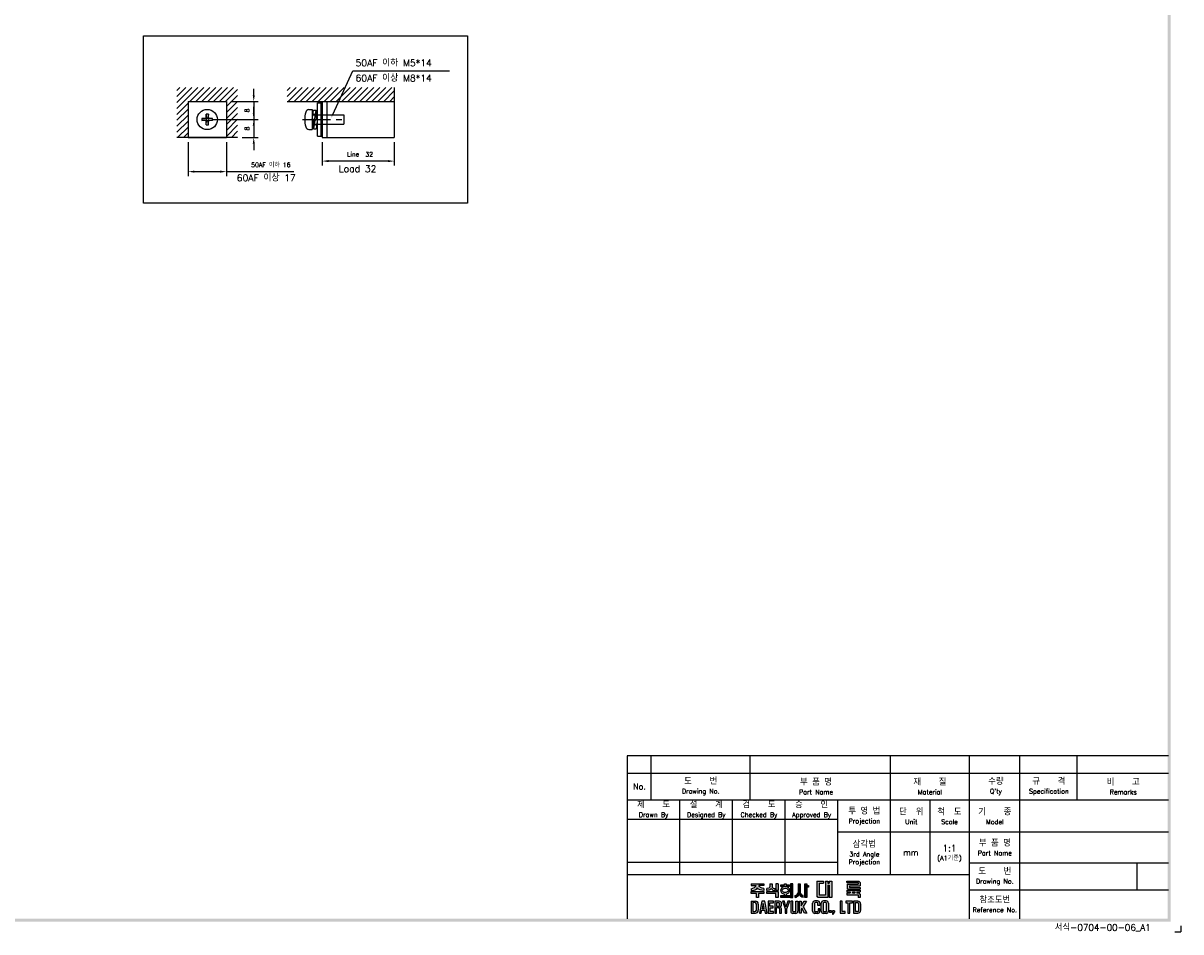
# Model space of a CAD drawing. Extents: x -26 to 1050, y -162 to 594.
# Tile 21 of 24: x 536 to 1050, y -162 to 242. Entities that reach past the tile are written whole.
import ezdxf
from ezdxf import colors
from ezdxf.entities.mleader import LeaderData, LeaderLine
from ezdxf.math import Vec2, Vec3

# ---------------------------------------------------------------- set-up
doc = ezdxf.new("R2010")
doc.units = 0
doc.header["$MEASUREMENT"] = 0
doc.linetypes.add('CENTER', pattern=[2, 1.25, -0.25, 0.25, -0.25])
doc.linetypes.add('HIDDEN', pattern=[0.375, 0.25, -0.125])
doc.layers.get('0').update_dxf_attribs({"linetype": 'CONTINUOUS'})
for name, color, linetype in [('bo', 7, 'CONTINUOUS'), ('cen', 1, 'CENTER'), ('di', 3, 'CONTINUOUS'), ('dimtaxt', 3, 'CONTINUOUS'), ('dwg', 7, 'CONTINUOUS'), ('HIDE', 2, 'HIDDEN')]:
    doc.layers.add(name, color=color, linetype=linetype)
doc.styles.add('KIM', font='ROMANS.shx', dxfattribs={"height": 5, "bigfont": 'GSG1.shx'})
doc.styles.get("Standard").update_dxf_attribs({"font": 'romans.shx', "height": 2, "bigfont": 'hgs.shx'})
doc.dimstyles.new('STANDARD$0', dxfattribs={"dimtxt": 5, "dimasz": 5, "dimexe": 1, "dimexo": 2, "dimgap": 2, "dimtad": 1, "dimdec": 4, "dimzin": 12, "dimdsep": 46, "dimtxsty": 'KIM', "dimcen": -1, "dimdle": 0.1, "dimadec": 0, "dimazin": 0, "dimtfac": 1, "dimtdec": 4, "dimtmove": 0, "dimatfit": 3, "dimfxl": 0, "dimtolj": 1, "dimtzin": 0, "dimarcsym": 0})

# ---------------------------------------------------------------- blocks, each defined once
blk = doc.blocks.new('도면서식 A1')
at = {"layer": 'di', "insert": (780.92, -2.61), "char_height": 2.2, "width": 38.8706, "attachment_point": 4}
blk.add_mtext('서식-0704-00-06_A1', dxfattribs=at)
blk = doc.blocks.new('대륙')
at = {"layer": 'dimtaxt'}
h = blk.add_hatch(color=256, dxfattribs=at)
edge = h.paths.add_edge_path()
edge.add_line((51.99, 12.18), (47.65, 12.18))
edge.add_line((47.65, 12.18), (47.65, 11.59))
edge.add_line((47.65, 11.59), (49.36, 11.59))
edge.add_ellipse((47.48, 11.55), major_axis=(1.89, 0.39), ratio=0.576936, start_angle=268.0794, end_angle=342.4305, ccw=False)
edge.add_line((47.64, 10.44), (47.64, 9.87))
edge.add_ellipse((47.59, 11.36), major_axis=(2.46, 0), ratio=0.608939, start_angle=-88.7913, end_angle=-24.3158)
edge.add_ellipse((52.06, 11.36), major_axis=(-2.46, 0), ratio=0.608939, start_angle=384.3158, end_angle=448.3061)
edge.add_line((51.99, 9.87), (51.99, 10.51))
edge.add_ellipse((52.11, 11.62), major_axis=(-1.91, 0.31), ratio=0.577613, start_angle=17.5125, end_angle=91.8636, ccw=False)
edge.add_line((50.24, 11.59), (51.99, 11.59))
edge.add_line((51.99, 11.59), (51.99, 12.18))
h.paths.add_polyline_path([(52, 9.48), (47.64, 9.48), (47.64, 8.87), (49.46, 8.87), (49.46, 7.49), (50.19, 7.49), (50.19, 8.88), (52, 8.88)])
edge = h.paths.add_edge_path()
edge.add_arc((55.25, 11.18), 0.45, 180, 220.7047, ccw=False)
edge.add_line((54.8, 11.18), (54.8, 12.18))
edge.add_line((54.8, 12.18), (54.06, 12.18))
edge.add_line((54.06, 12.18), (54.06, 11.18))
edge.add_arc((53.61, 11.18), 0.45, 319.2953, 360, ccw=False)
edge.add_spline(control_points=[(53.95, 10.89), (53.94, 10.88), (53.93, 10.87), (53.83, 10.76), (53.7, 10.68), (53.03, 10.51)], knot_values=[3.761053, 3.761053, 3.761053, 3.761053, 3.807132, 3.807132, 4.298097, 4.298097, 4.298097, 4.298097], degree=3, periodic=0)
edge.add_line((53.03, 10.51), (53.03, 9.85))
edge.add_spline(control_points=[(53.03, 9.85), (53.05, 9.85), (53.06, 9.85), (53.74, 9.96), (53.94, 10.08), (54.15, 10.22), (54.2, 10.3), (54.43, 10.6)], knot_values=[3.495949, 3.495949, 3.495949, 3.495949, 3.524444, 3.524444, 4.06832, 4.06832, 4.379503, 4.379503, 4.379503, 4.379503], degree=3, periodic=0)
edge.add_spline(control_points=[(54.43, 10.6), (54.65, 10.3), (54.71, 10.22), (54.92, 10.08), (55.12, 9.96), (55.75, 9.88), (55.78, 9.87), (55.8, 9.86)], knot_values=[3.495949, 3.495949, 3.495949, 3.495949, 3.807132, 3.807132, 4.351008, 4.351008, 4.402945, 4.402945, 4.402945, 4.402945], degree=3, periodic=0)
edge.add_line((55.8, 9.86), (55.8, 10.59))
edge.add_spline(control_points=[(55.8, 10.59), (55.78, 10.59), (55.76, 10.6), (55.19, 10.66), (55.03, 10.75), (54.92, 10.87), (54.91, 10.88), (54.91, 10.89)], knot_values=[3.761053, 3.761053, 3.761053, 3.761053, 3.81299, 3.81299, 4.356866, 4.356866, 4.402945, 4.402945, 4.402945, 4.402945], degree=3, periodic=0)
h.paths.add_polyline_path([(56.82, 9.48), (53.03, 9.48), (53.03, 8.87), (56.1, 8.87), (56.1, 7.49), (56.82, 7.49)])
h.paths.add_polyline_path([(56.82, 12.19), (56.1, 12.19), (56.1, 9.87), (56.82, 9.87)])
h.paths.add_polyline_path([(60.76, 11.76), (59.58, 11.76), (59.58, 12.19), (59.05, 12.19), (59.05, 11.76), (57.74, 11.76), (57.74, 11.21), (60.76, 11.21)])
edge = h.paths.add_edge_path()
edge.add_ellipse((59.26, 9.92), major_axis=(-1.56, 0), ratio=0.830145, start_angle=101.7462, end_angle=265.4383)
edge.add_line((59.38, 11.21), (59.13, 11.21))
edge.add_ellipse((59.26, 9.92), major_axis=(1.56, 0), ratio=0.830145, start_angle=94.5617, end_angle=259.6787)
edge.add_line((58.98, 8.65), (58.98, 8.2))
edge.add_line((58.98, 8.2), (59.58, 8.2))
edge.add_line((59.58, 8.2), (59.58, 8.65))
edge = h.paths.add_edge_path(flags=16)
edge.add_spline(control_points=[(60.26, 9.92), (60.26, 10.03), (60.22, 10.15), (60.06, 10.37), (59.93, 10.48), (59.59, 10.63), (59.39, 10.66), (58.99, 10.64), (58.8, 10.59), (58.5, 10.41), (58.39, 10.3), (58.27, 10.07), (58.25, 9.96), (58.28, 9.73), (58.34, 9.62), (58.54, 9.4), (58.69, 9.3), (59.06, 9.19), (59.26, 9.17), (59.65, 9.23), (59.83, 9.31), (60.09, 9.5), (60.18, 9.62), (60.25, 9.8), (60.26, 9.86), (60.26, 9.92)], knot_values=[0, 0, 0, 0, 0.543876, 0.543876, 1.087752, 1.087752, 1.631628, 1.631628, 2.175504, 2.175504, 2.71938, 2.71938, 3.263256, 3.263256, 3.807132, 3.807132, 4.351008, 4.351008, 4.894884, 4.894884, 5.43876, 5.43876, 5.982636, 5.982636, 6.283185, 6.283185, 6.283185, 6.283185], degree=3, periodic=0)
for points in [[(61.83, 12.19), (61.11, 12.19), (61.11, 8.2), (57.74, 8.2), (57.74, 7.47), (61.11, 7.47), (61.83, 7.47)], [(70.89, 12.38), (72.38, 12.38), (72.38, 13.12), (70.01, 13.12), (70.01, 8), (70.53, 7.49), (73.84, 7.49), (73.84, 11.66), (74.29, 11.66), (74.29, 7.49), (75.14, 7.49), (75.14, 13.12), (74.29, 13.12), (74.29, 12.42), (73.84, 12.42), (73.84, 13.12), (73.01, 13.12), (73.01, 8.23), (70.89, 8.23)]]:
    blk.add_hatch(color=256, dxfattribs=at).paths.add_polyline_path(points)
h = blk.add_hatch(color=256, dxfattribs=at)
edge = h.paths.add_edge_path()
edge.add_line((64.41, 12.18), (63.7, 12.18))
edge.add_line((63.7, 12.18), (63.7, 9.23))
edge.add_ellipse((62.86, 9.12), major_axis=(0.66, 0.841), ratio=0.672815, start_angle=218.7862, end_angle=304.0863, ccw=False)
edge.add_line((62.7, 8.19), (62.7, 7.51))
edge.add_ellipse((63.11, 8.54), major_axis=(0.964, 0.919), ratio=0.540942, start_angle=220.7961, end_angle=301.7505)
edge.add_ellipse((64.93, 8.53), major_axis=(-0.866, 0.919), ratio=0.569913, start_angle=58.7442, end_angle=145.288)
edge.add_line((65.35, 7.49), (65.35, 8.17))
edge.add_ellipse((65.18, 9.26), major_axis=(-0.67, 1.07), ratio=0.576723, start_angle=74.3826, end_angle=142.9847, ccw=False)
edge.add_line((64.41, 9.18), (64.41, 12.18))
h.paths.add_polyline_path([(66.65, 10.99), (67.26, 10.99), (67.26, 11.63), (66.64, 11.63), (66.64, 12.18), (65.92, 12.18), (65.92, 7.49), (66.65, 7.49)])
h = blk.add_hatch(color=256, dxfattribs=at)
h.paths.add_polyline_path([(84.17, 12.56), (84.17, 11.99), (80.38, 11.99), (80.38, 10.74), (80.81, 10.32), (84.92, 10.32), (84.92, 10.92), (81.19, 10.92), (81.19, 11.44), (84.92, 11.44), (84.92, 12.6), (84.39, 13.12), (80.36, 13.12), (80.36, 12.56)])
h.paths.add_polyline_path([(83.7, 9.41), (84.92, 9.41), (84.92, 9.97), (80.36, 9.97), (80.36, 9.41), (81.48, 9.41), (81.48, 9.04), (80.35, 9.04), (80.35, 8.42), (84.18, 8.42), (84.18, 7.49), (84.92, 7.49), (84.92, 8.64), (84.52, 9.04), (83.7, 9.04)])
h.paths.add_polyline_path([(83, 9.41), (82.23, 9.41), (82.23, 9.04), (83, 9.04)], flags=17)
h = blk.add_hatch(color=256, dxfattribs=at)
h.paths.add_polyline_path([(47.58, 6.25), (47.58, 2.12), (49.06, 2.12, 0.414214), (50.06, 3.12), (50.06, 5.25, 0.414214), (49.06, 6.25)])
h.paths.add_polyline_path([(48.9, 5.73, -0.414214), (49.4, 5.23), (49.4, 3.16, -0.414214), (48.9, 2.66), (48.23, 2.66), (48.23, 5.73)], flags=16)
h.paths.add_polyline_path([(50.42, 2.11), (51.1, 2.11), (51.31, 3.17), (52.21, 3.17), (52.42, 2.11), (53.1, 2.11), (52.25, 6.23), (51.27, 6.23)])
h.paths.add_polyline_path([(51.77, 5.49), (52.09, 3.74), (51.43, 3.74)], flags=16)
h.paths.add_polyline_path([(53.4, 2.11), (55.25, 2.11), (55.25, 2.66), (54.07, 2.66), (54.07, 3.99), (55.15, 3.99), (55.15, 4.52), (54.06, 4.52), (54.06, 5.7), (55.21, 5.7), (55.21, 6.25), (53.4, 6.25)])
h.paths.add_polyline_path([(55.67, 2.12), (56.33, 2.12), (56.33, 4.05), (56.93, 4.05, -0.414214), (57.33, 3.65), (57.33, 2.12), (58.02, 2.12), (58.02, 3.65, 0.276846), (57.45, 4.24, 0.25864), (58.02, 4.77), (58.02, 5.43, 0.414214), (57.22, 6.23), (55.67, 6.23)])
h.paths.add_polyline_path([(56.33, 5.71), (57.04, 5.71, -0.414214), (57.34, 5.41), (57.34, 4.86, -0.414214), (57.04, 4.56), (56.33, 4.56)], flags=16)
h.paths.add_polyline_path([(59.2, 3.57), (59.2, 2.11), (59.85, 2.11), (59.85, 3.58), (60.8, 6.24), (60.13, 6.24), (59.53, 4.27), (58.97, 6.24), (58.28, 6.24)])
h.paths.add_polyline_path([(61.13, 2.78, 0.414214), (61.88, 2.03), (62.85, 2.03, 0.414214), (63.6, 2.78), (63.6, 6.24), (62.93, 6.24), (62.93, 2.84, -0.414214), (62.68, 2.59), (62.07, 2.59, -0.414214), (61.82, 2.84), (61.82, 6.24), (61.13, 6.24)])
h.paths.add_polyline_path([(64.11, 2.12), (64.77, 2.12), (64.77, 3.42), (64.98, 3.87), (65.9, 2.12), (66.68, 2.12), (65.38, 4.46), (66.48, 6.23), (65.69, 6.23), (64.76, 4.66), (64.76, 6.23), (64.11, 6.23)])
h.paths.add_polyline_path([(68.62, 2.84, 0.414214), (69.42, 2.04), (70.32, 2.04, 0.414214), (71.12, 2.84), (71.12, 3.62), (70.47, 3.62), (70.47, 2.85, -0.414214), (70.17, 2.55), (69.58, 2.55, -0.414214), (69.28, 2.85), (69.28, 5.49, -0.414214), (69.58, 5.79), (70.16, 5.79, -0.414214), (70.46, 5.49), (70.46, 4.76), (71.12, 4.76), (71.12, 5.52, 0.414214), (70.32, 6.32), (69.42, 6.32, 0.414214), (68.62, 5.52)])
h.paths.add_polyline_path([(71.57, 2.84, 0.414214), (72.37, 2.04), (73.25, 2.04, 0.414214), (74.05, 2.84), (74.05, 5.52, 0.414214), (73.25, 6.32), (72.37, 6.32, 0.414214), (71.57, 5.52)])
h.paths.add_polyline_path([(72.23, 5.5, -0.414214), (72.53, 5.8), (73.09, 5.8, -0.414214), (73.39, 5.5), (73.39, 2.85, -0.414214), (73.09, 2.55), (72.53, 2.55, -0.414214), (72.23, 2.85)], flags=16)
h.paths.add_polyline_path([(74.42, 2.34), (75.05, 2.34), (75.05, 2.98), (74.42, 2.98)])
h.paths.add_polyline_path([(75.76, 2.34, -0.316213), (75.39, 2.07), (75.39, 1.77, 0.409412), (76.08, 2.47), (76.08, 2.98), (75.39, 2.98), (75.39, 2.34)])
h.paths.add_polyline_path([(78.08, 2.12), (79.79, 2.12), (79.79, 2.67), (78.75, 2.67), (78.75, 6.24), (78.08, 6.24)])
h.paths.add_polyline_path([(80.68, 2.12), (81.35, 2.12), (81.35, 5.7), (82.27, 5.7), (82.27, 6.24), (79.92, 6.24), (79.92, 5.7), (80.68, 5.7)])
h.paths.add_polyline_path([(82.59, 2.13), (84.07, 2.13, 0.414214), (85.07, 3.13), (85.07, 5.24, 0.414214), (84.07, 6.24), (82.59, 6.24)])
h.paths.add_polyline_path([(83.24, 5.73), (83.9, 5.73, -0.414214), (84.4, 5.23), (84.4, 3.15, -0.414214), (83.9, 2.65), (83.24, 2.65)], flags=16)
for p, q in [((47.65, 12.18), (51.99, 12.18)), ((47.65, 12.18), (47.65, 11.59)), ((51.99, 12.18), (51.99, 11.59)), ((54.06, 12.18), (54.8, 12.18)), ((54.06, 12.18), (54.06, 11.18)), ((54.8, 12.18), (54.8, 11.18)), ((56.82, 12.19), (56.1, 12.19)), ((56.1, 12.19), (56.1, 9.87)), ((56.82, 12.19), (56.82, 9.87)), ((59.05, 11.76), (59.05, 12.19)), ((59.05, 12.19), (59.58, 12.19)), ((59.58, 12.19), (59.58, 11.76)), ((61.11, 12.19), (61.11, 8.2)), ((61.83, 12.19), (61.11, 12.19)), ((61.83, 7.47), (61.83, 12.19)), ((63.7, 12.18), (64.41, 12.18)), ((63.7, 12.18), (63.7, 9.23)), ((64.41, 12.18), (64.41, 9.18)), ((65.92, 7.49), (65.92, 12.18)), ((65.92, 12.18), (66.64, 12.18)), ((66.64, 12.18), (66.64, 11.63)), ((70.01, 13.12), (70.01, 8)), ((70.01, 13.12), (72.38, 13.12)), ((70.89, 12.38), (70.89, 8.23)), ((70.89, 12.38), (72.38, 12.38)), ((72.38, 13.12), (72.38, 12.38)), ((73.01, 13.12), (73.01, 8.23)), ((73.01, 13.12), (73.84, 13.12)), ((73.84, 13.12), (73.84, 12.42)), ((73.84, 12.42), (74.29, 12.42)), ((74.29, 13.12), (75.14, 13.12)), ((74.29, 13.12), (74.29, 12.42)), ((75.14, 13.12), (75.14, 7.49)), ((80.36, 13.12), (84.39, 13.12)), ((80.36, 12.56), (80.36, 13.12)), ((80.36, 12.56), (84.17, 12.56)), ((80.38, 11.99), (84.17, 11.99)), ((80.38, 11.99), (80.38, 10.74)), ((84.17, 12.56), (84.17, 11.99)), ((84.92, 12.6), (84.39, 13.12)), ((84.92, 12.6), (84.92, 11.44)), ((47.64, 10.44), (47.64, 9.87)), ((47.64, 9.48), (52, 9.48)), ((47.64, 8.87), (47.64, 9.48)), ((49.46, 8.87), (47.64, 8.87)), ((47.65, 11.59), (49.36, 11.59)), ((49.46, 7.49), (49.46, 8.87)), ((50.19, 8.88), (50.19, 7.49)), ((52, 8.88), (50.19, 8.88)), ((51.99, 11.59), (50.24, 11.59)), ((51.99, 10.51), (51.99, 9.87)), ((52, 9.48), (52, 8.88)), ((53.03, 9.85), (53.03, 10.51)), ((53.03, 9.48), (56.82, 9.48)), ((53.03, 8.87), (53.03, 9.48)), ((56.1, 8.87), (53.03, 8.87)), ((55.8, 9.86), (55.8, 10.59)), ((56.82, 9.87), (56.1, 9.87)), ((56.1, 7.49), (56.1, 8.87)), ((56.82, 9.48), (56.82, 7.49)), ((57.74, 11.76), (59.05, 11.76)), ((57.74, 11.21), (57.74, 11.76)), ((60.76, 11.21), (57.74, 11.21)), ((57.74, 8.2), (61.11, 8.2)), ((57.74, 7.47), (57.74, 8.2)), ((58.98, 8.2), (58.98, 8.65)), ((59.58, 11.76), (60.76, 11.76)), ((59.58, 8.65), (59.58, 8.2)), ((60.76, 11.76), (60.76, 11.21)), ((62.7, 7.51), (62.7, 8.19)), ((65.35, 7.49), (65.35, 8.17)), ((66.64, 11.63), (67.26, 11.63)), ((66.65, 10.99), (66.65, 7.49)), ((67.26, 10.99), (66.65, 10.99)), ((67.26, 11.63), (67.26, 10.99)), ((70.53, 7.49), (70.01, 8)), ((73.01, 8.23), (70.89, 8.23)), ((73.84, 11.66), (73.84, 7.49)), ((73.84, 11.66), (74.29, 11.66)), ((74.29, 11.66), (74.29, 7.49)), ((80.35, 9.04), (81.48, 9.04)), ((80.35, 9.04), (80.35, 8.42)), ((80.35, 8.42), (84.18, 8.42)), ((80.36, 9.97), (84.92, 9.97)), ((80.36, 9.97), (80.36, 9.41)), ((80.36, 9.41), (81.48, 9.41)), ((80.81, 10.32), (80.38, 10.74)), ((80.81, 10.32), (84.92, 10.32)), ((81.19, 11.44), (84.92, 11.44)), ((81.19, 11.44), (81.19, 10.92)), ((81.19, 10.92), (84.92, 10.92)), ((81.48, 9.41), (81.48, 9.04)), ((82.23, 9.41), (83, 9.41)), ((82.23, 9.41), (82.23, 9.04)), ((82.23, 9.04), (83, 9.04)), ((83, 9.41), (83, 9.04)), ((83.7, 9.41), (84.92, 9.41)), ((83.7, 9.41), (83.7, 9.04)), ((83.7, 9.04), (84.52, 9.04)), ((84.18, 8.42), (84.18, 7.49)), ((84.92, 8.64), (84.52, 9.04)), ((84.92, 10.92), (84.92, 10.32)), ((84.92, 9.97), (84.92, 9.41)), ((84.92, 8.64), (84.92, 7.49)), ((47.58, 6.25), (47.58, 2.12)), ((47.58, 6.25), (49.06, 6.25)), ((48.23, 5.73), (48.23, 2.66)), ((48.9, 5.73), (48.23, 5.73)), ((49.4, 3.16), (49.4, 5.23)), ((50.19, 7.49), (49.46, 7.49)), ((50.06, 5.25), (50.06, 3.12)), ((51.27, 6.23), (50.42, 2.11)), ((52.25, 6.23), (51.27, 6.23)), ((51.77, 5.49), (51.43, 3.74)), ((52.09, 3.74), (51.77, 5.49)), ((53.1, 2.11), (52.25, 6.23)), ((55.21, 6.25), (53.4, 6.25)), ((53.4, 6.25), (53.4, 2.11)), ((54.06, 5.7), (55.21, 5.7)), ((54.06, 4.52), (54.06, 5.7)), ((55.15, 4.52), (54.06, 4.52)), ((54.07, 3.99), (55.15, 3.99)), ((54.07, 2.66), (54.07, 3.99)), ((55.15, 3.99), (55.15, 4.52)), ((55.21, 5.7), (55.21, 6.25)), ((55.67, 6.23), (55.67, 2.12)), ((57.22, 6.23), (55.67, 6.23)), ((56.82, 7.49), (56.1, 7.49)), ((56.33, 5.71), (56.33, 4.56)), ((57.04, 5.71), (56.33, 5.71)), ((56.33, 4.56), (57.04, 4.56)), ((56.33, 2.12), (56.33, 4.05)), ((56.33, 4.05), (56.93, 4.05)), ((57.34, 4.86), (57.34, 5.41)), ((61.11, 7.47), (57.74, 7.47)), ((58.02, 4.77), (58.02, 5.43)), ((58.97, 6.24), (58.28, 6.24)), ((58.28, 6.24), (59.2, 3.57)), ((59.53, 4.27), (58.97, 6.24)), ((60.13, 6.24), (59.53, 4.27)), ((59.85, 3.58), (60.8, 6.24)), ((60.8, 6.24), (60.13, 6.24)), ((61.11, 7.47), (61.83, 7.47)), ((61.13, 6.24), (61.13, 2.78)), ((61.82, 6.24), (61.13, 6.24)), ((61.82, 2.84), (61.82, 6.24)), ((62.93, 2.84), (62.93, 6.24)), ((62.93, 6.24), (63.6, 6.24)), ((63.6, 6.24), (63.6, 2.78)), ((64.11, 2.12), (64.11, 6.23)), ((64.11, 6.23), (64.76, 6.23)), ((64.76, 4.66), (65.69, 6.23)), ((64.76, 6.23), (64.76, 4.66)), ((66.48, 6.23), (65.38, 4.46)), ((65.38, 4.46), (66.68, 2.12)), ((65.69, 6.23), (66.48, 6.23)), ((66.65, 7.49), (65.92, 7.49)), ((68.62, 2.84), (68.62, 5.52)), ((69.28, 5.49), (69.28, 2.85)), ((70.32, 6.32), (69.42, 6.32)), ((70.16, 5.79), (69.58, 5.79)), ((70.46, 4.76), (70.46, 5.49)), ((71.12, 4.76), (70.46, 4.76)), ((73.84, 7.49), (70.53, 7.49)), ((71.12, 5.52), (71.12, 4.76)), ((71.57, 2.84), (71.57, 5.52)), ((72.23, 5.5), (72.23, 2.85)), ((73.25, 6.32), (72.37, 6.32)), ((73.09, 5.8), (72.53, 5.8)), ((73.39, 2.85), (73.39, 5.5)), ((74.05, 5.52), (74.05, 2.84)), ((75.14, 7.49), (74.29, 7.49)), ((78.08, 6.24), (78.08, 2.12)), ((78.75, 6.24), (78.08, 6.24)), ((78.75, 2.67), (78.75, 6.24)), ((82.27, 6.24), (79.92, 6.24)), ((79.92, 6.24), (79.92, 5.7)), ((79.92, 5.7), (80.68, 5.7)), ((80.68, 5.7), (80.68, 2.12)), ((81.35, 2.12), (81.35, 5.7)), ((81.35, 5.7), (82.27, 5.7)), ((82.27, 5.7), (82.27, 6.24)), ((82.59, 6.24), (82.59, 2.13)), ((84.07, 6.24), (82.59, 6.24)), ((83.24, 2.65), (83.24, 5.73)), ((83.24, 5.73), (83.9, 5.73)), ((84.92, 7.49), (84.18, 7.49)), ((84.4, 3.15), (84.4, 5.23)), ((85.07, 3.13), (85.07, 5.24)), ((47.58, 2.12), (49.06, 2.12)), ((48.23, 2.66), (48.9, 2.66)), ((50.42, 2.11), (51.1, 2.11)), ((51.1, 2.11), (51.31, 3.17)), ((51.31, 3.17), (52.21, 3.17)), ((51.43, 3.74), (52.09, 3.74)), ((52.21, 3.17), (52.42, 2.11)), ((52.42, 2.11), (53.1, 2.11)), ((53.4, 2.11), (55.25, 2.11)), ((55.25, 2.66), (54.07, 2.66)), ((55.25, 2.11), (55.25, 2.66)), ((55.67, 2.12), (56.33, 2.12)), ((57.33, 3.65), (57.33, 2.12)), ((57.33, 2.12), (58.02, 2.12)), ((58.02, 2.12), (58.02, 3.65)), ((59.2, 3.57), (59.2, 2.11)), ((59.2, 2.11), (59.85, 2.11)), ((59.85, 2.11), (59.85, 3.58)), ((62.85, 2.03), (61.88, 2.03)), ((62.68, 2.59), (62.07, 2.59)), ((64.77, 2.12), (64.11, 2.12)), ((64.98, 3.87), (64.77, 3.42)), ((64.77, 3.42), (64.77, 2.12)), ((65.9, 2.12), (64.98, 3.87)), ((66.68, 2.12), (65.9, 2.12)), ((70.32, 2.04), (69.42, 2.04)), ((70.17, 2.55), (69.58, 2.55)), ((70.47, 3.62), (70.47, 2.85)), ((71.12, 3.62), (70.47, 3.62)), ((71.12, 2.84), (71.12, 3.62)), ((73.25, 2.04), (72.37, 2.04)), ((73.09, 2.55), (72.53, 2.55)), ((74.42, 2.98), (74.42, 2.34)), ((75.05, 2.98), (74.42, 2.98)), ((75.05, 2.34), (74.42, 2.34)), ((75.05, 2.98), (75.05, 2.34)), ((75.39, 2.98), (75.39, 2.34)), ((76.08, 2.98), (75.39, 2.98)), ((75.76, 2.34), (75.39, 2.34)), ((75.39, 2.07), (75.39, 1.77)), ((76.08, 2.98), (76.08, 2.47)), ((78.08, 2.12), (79.79, 2.12)), ((79.79, 2.67), (78.75, 2.67)), ((79.79, 2.12), (79.79, 2.67)), ((80.68, 2.12), (81.35, 2.12)), ((82.59, 2.13), (84.07, 2.13)), ((83.9, 2.65), (83.24, 2.65))]:
    blk.add_line(p, q, dxfattribs=at)
for centre, radius, start, end in [((53.61, 11.18), 0.45, 319.2953, 360), ((55.25, 11.18), 0.45, 180, 220.7047), ((48.9, 5.23), 0.5, 0, 90), ((49.06, 5.25), 1, 0, 90), ((57.22, 4.85), 0.8, 270, 270), ((56.93, 3.65), 0.4, 0, 90), ((57.04, 5.41), 0.3, 0, 90), ((57.04, 4.86), 0.3, 270, 0), ((57.22, 5.43), 0.8, 0, 90), ((57.26, 5.02), 0.8, 283.6828, 341.6876), ((57.24, 3.47), 0.8, 12.921, 74.819), ((69.42, 5.52), 0.8, 90, 180), ((69.58, 5.49), 0.3, 90, 180), ((70.16, 5.49), 0.3, 0, 90), ((70.32, 5.52), 0.8, 0, 90), ((72.37, 5.52), 0.8, 90, 180), ((72.53, 5.5), 0.3, 90, 180), ((73.09, 5.5), 0.3, 0, 90), ((73.25, 5.52), 0.8, 0, 90), ((83.9, 5.23), 0.5, 0, 90), ((84.07, 5.24), 1, 0, 90), ((48.9, 3.16), 0.5, 270, 0), ((49.06, 3.12), 1, 270, 0), ((61.88, 2.78), 0.75, 180, 270), ((62.07, 2.84), 0.25, 180, 270), ((62.68, 2.84), 0.25, 270, 0), ((62.85, 2.78), 0.75, 270, 0), ((69.42, 2.84), 0.8, 180, 270), ((69.58, 2.85), 0.3, 180, 270), ((70.17, 2.85), 0.3, 270, 0), ((70.32, 2.84), 0.8, 270, 0), ((72.37, 2.84), 0.8, 180, 270), ((72.53, 2.85), 0.3, 180, 270), ((73.09, 2.85), 0.3, 270, 0), ((73.25, 2.84), 0.8, 270, 0), ((75.38, 2.47), 0.7, 270.9408, 0), ((75.38, 2.47), 0.4, 271.6466, 341.8371), ((83.9, 3.15), 0.5, 270, 0), ((84.07, 3.13), 1, 270, 0)]:
    blk.add_arc(centre, radius, start, end, dxfattribs=at)
for centre, major_axis, ratio, start_param, end_param in [((47.48, 11.55), (1.89, 0.39), 0.576936, 4.678869, 5.97654), ((47.59, 11.36), (-2.46, 0), 0.608939, 1.591893, 2.717202), ((59.26, 9.92), (1.56, 0), 0.830145, 1.650413, 4.532248), ((59.26, 9.92), (-1.56, 0), 0.830145, 1.775806, 4.632772), ((62.86, 9.12), (0.66, 0.841), 0.672815, 3.81854, 5.307307), ((63.11, 8.54), (0.964, 0.919), 0.540942, 3.853619, 5.26654)]:
    blk.add_ellipse(centre, major_axis=major_axis, ratio=ratio, start_param=start_param, end_param=end_param, dxfattribs=at)
at = {"layer": 'dimtaxt', "extrusion": (0, 0, -1)}
for centre, major_axis, ratio, start_param, end_param in [((52.06, 11.36), (-2.46, 0), 0.608939, -1.541231, -0.42439), ((52.11, 11.62), (-1.91, 0.31), 0.577613, 4.679864, 5.977535), ((64.93, 8.53), (-0.866, 0.919), 0.569913, 3.747431, 5.257905), ((65.18, 9.26), (-0.67, 1.07), 0.576723, 3.787632, 4.984965)]:
    blk.add_ellipse(centre, major_axis=major_axis, ratio=ratio, start_param=start_param, end_param=end_param, dxfattribs=at)
at = {"layer": 'dimtaxt'}
for points, knots in [([(53.95, 10.89), (53.94, 10.88), (53.93, 10.87), (53.83, 10.76), (53.7, 10.68), (53.03, 10.51)], [3.7610527, 3.7610527, 3.7610527, 3.7610527, 3.8071317, 3.8071317, 4.2980967, 4.2980967, 4.2980967, 4.2980967]), ([(54.43, 10.6), (54.2, 10.3), (54.15, 10.22), (53.94, 10.08), (53.74, 9.96), (53.06, 9.85), (53.05, 9.85), (53.03, 9.85)], [3.4959493, 3.4959493, 3.4959493, 3.4959493, 3.8071317, 3.8071317, 4.3510077, 4.3510077, 4.3795026, 4.3795026, 4.3795026, 4.3795026]), ([(54.43, 10.6), (54.65, 10.3), (54.71, 10.22), (54.92, 10.08), (55.12, 9.96), (55.75, 9.88), (55.78, 9.87), (55.8, 9.86)], [3.4959493, 3.4959493, 3.4959493, 3.4959493, 3.8071317, 3.8071317, 4.3510077, 4.3510077, 4.4029453, 4.4029453, 4.4029453, 4.4029453]), ([(54.91, 10.89), (54.91, 10.88), (54.92, 10.87), (55.03, 10.75), (55.19, 10.66), (55.76, 10.6), (55.78, 10.59), (55.8, 10.59)], [3.7610527, 3.7610527, 3.7610527, 3.7610527, 3.8071317, 3.8071317, 4.3510077, 4.3510077, 4.4029453, 4.4029453, 4.4029453, 4.4029453]), ([(60.26, 9.92), (60.26, 10.03), (60.22, 10.15), (60.06, 10.37), (59.93, 10.48), (59.59, 10.63), (59.39, 10.66), (58.99, 10.64), (58.8, 10.59), (58.5, 10.41), (58.39, 10.3), (58.27, 10.07), (58.25, 9.96), (58.28, 9.73), (58.34, 9.62), (58.54, 9.4), (58.69, 9.3), (59.06, 9.19), (59.26, 9.17), (59.65, 9.23), (59.83, 9.31), (60.09, 9.5), (60.18, 9.62), (60.25, 9.8), (60.26, 9.86), (60.26, 9.92)], [0, 0, 0, 0, 0.543876, 0.543876, 1.087752, 1.087752, 1.631628, 1.631628, 2.175504, 2.175504, 2.71938, 2.71938, 3.263256, 3.263256, 3.807132, 3.807132, 4.351008, 4.351008, 4.894884, 4.894884, 5.43876, 5.43876, 5.982636, 5.982636, 6.283185, 6.283185, 6.283185, 6.283185])]:
    blk.add_open_spline(points, degree=3, knots=knots, dxfattribs=at)
blk = doc.blocks.new('*D297')
at = {"layer": 'di'}
for p, q in [((608.96, 189.1), (608.96, 173.94)), ((625.96, 189.1), (625.96, 173.94)), ((611.76, 175.94), (623.16, 175.94)), ((625.96, 175.94), (655.95, 175.94))]:
    blk.add_line(p, q, dxfattribs=at)
for points in [[(611.76, 176.41), (611.76, 175.48), (608.96, 175.94)], [(623.16, 176.41), (623.16, 175.48), (625.96, 175.94)]]:
    blk.add_solid(points, dxfattribs=at)
at = {"layer": 'di', "insert": (645.71, 178.94), "char_height": 2, "attachment_point": 5}
blk.add_mtext('\\A1;50AF 이하 16', dxfattribs=at)
blk = doc.blocks.new('*D298')
at = {"layer": 'di'}
for p, q in [((638.11, 201.9), (638.11, 204.7)), ((619.46, 199.1), (640.11, 199.1)), ((638.11, 199.1), (638.11, 191.1)), ((632.94, 191.1), (640.11, 191.1)), ((638.11, 188.3), (638.11, 185.5))]:
    blk.add_line(p, q, dxfattribs=at)
for points in [[(637.65, 201.9), (638.58, 201.9), (638.11, 199.1)], [(637.65, 188.3), (638.58, 188.3), (638.11, 191.1)]]:
    blk.add_solid(points, dxfattribs=at)
at = {"layer": 'di', "insert": (635.11, 195.1), "char_height": 2, "attachment_point": 5, "rotation": 90}
blk.add_mtext('\\A1;8', dxfattribs=at)
blk = doc.blocks.new('*D299')
at = {"layer": 'di'}
for p, q in [((638.11, 209.9), (638.11, 212.7)), ((627.96, 207.1), (640.11, 207.1)), ((638.11, 207.1), (638.11, 199.1)), ((627.96, 199.1), (640.11, 199.1)), ((638.11, 196.3), (638.11, 193.5))]:
    blk.add_line(p, q, dxfattribs=at)
for points in [[(637.65, 209.9), (638.58, 209.9), (638.11, 207.1)], [(637.65, 196.3), (638.58, 196.3), (638.11, 199.1)]]:
    blk.add_solid(points, dxfattribs=at)
at = {"layer": 'di', "insert": (635.11, 203.1), "char_height": 2, "attachment_point": 5, "rotation": 90}
blk.add_mtext('\\A1;8', dxfattribs=at)
blk = doc.blocks.new('bxx')
at = {"layer": 'bo', "linetype": 'Continuous'}
for p, q in [((681.6, -342.4), (682.8, -333.7)), ((682.8, -333.7), (685.2, -333.7)), ((684, -341.5), (685.2, -333.7)), ((684.7, -337.3), (685.2, -337.3)), ((685.2, -333.7), (685.2, -342.1)), ((681.6, -342.4), (684, -341.5)), ((682.8, -341.9), (682.8, -350.3)), ((684, -342.6), (682.8, -350.3)), ((682.8, -346.7), (683.4, -346.7)), ((684, -342.6), (686.4, -341.7)), ((686.4, -341.7), (685.2, -350.3)), ((682.8, -350.3), (685.2, -350.3))]:
    blk.add_line(p, q, dxfattribs=at)
at = {"layer": 'HIDE'}
for p, q in [((682.3, -337.3), (684.7, -337.3)), ((683.4, -346.7), (685.7, -346.7))]:
    blk.add_line(p, q, dxfattribs=at)
blk = doc.blocks.new('*D300')
at = {"layer": 'di'}
for p, q in [((668.54, 189.1), (668.54, 178.63)), ((700.54, 189.1), (700.54, 178.63)), ((697.74, 180.63), (671.34, 180.63))]:
    blk.add_line(p, q, dxfattribs=at)
for points in [[(671.34, 181.1), (671.34, 180.16), (668.54, 180.63)], [(697.74, 181.1), (697.74, 180.16), (700.54, 180.63)]]:
    blk.add_solid(points, dxfattribs=at)
at = {"layer": 'di', "insert": (685.34, 183.63), "char_height": 2, "attachment_point": 5}
blk.add_mtext('\\A1;Line  32', dxfattribs=at)

msp = doc.modelspace()

# ---------------------------------------------------------------- hatches: boundary and pattern name
h = msp.add_hatch()
h.set_pattern_fill('ANSI31', color=256, scale=15, style=0)
h.set_pattern_definition([(45, (1297.2451, -701.637), (-1.3258252, 1.3258252), [])])
h.paths.add_polyline_path([(630.935, 213.319), (603.976, 213.319), (603.976, 191.101), (608.956, 191.101), (608.956, 207.101), (625.956, 207.101), (625.956, 191.101), (630.935, 191.101)])
h = msp.add_hatch()
h.set_pattern_fill('ANSI31', color=256, scale=15, style=0)
h.set_pattern_definition([(45, (1301.2177, -701.637), (-1.3258252, 1.3258252), [])])
h.paths.add_polyline_path([(653, 213.319), (653, 207.101), (700.542, 207.101), (700.542, 213.319)])

# ---------------------------------------------------------------- linework, layer by layer
for p, q in [((700.542, 213.319), (700.542, 191.101)), ((608.956, 207.101), (608.956, 191.101)), ((608.956, 207.101), (625.956, 207.101)), ((625.956, 207.101), (625.956, 191.101)), ((653, 207.101), (700.542, 207.101)), ((666.494, 191.751), (666.494, 206.451)), ((666.494, 206.451), (668.094, 206.451)), ((668.094, 191.751), (668.094, 206.451)), ((668.094, 206.451), (668.394, 206.451)), ((668.394, 206.451), (668.394, 202.751)), ((668.542, 207.101), (668.542, 191.101)), ((670.542, 207.101), (670.542, 191.101)), ((616.956, 201.448), (617.166, 199.583)), ((616.956, 199.934), (616.956, 201.448)), ((617.956, 201.448), (617.745, 199.583)), ((617.956, 199.934), (617.956, 201.448)), ((617.956, 199.934), (617.956, 200.778)), ((662.601, 203.473), (664.062, 203.601)), ((664.062, 203.601), (664.062, 194.601)), ((664.362, 201.201), (678.062, 201.201)), ((678.062, 201.201), (678.062, 197.001)), ((616.622, 199.601), (615.108, 199.601)), ((615.108, 198.601), (616.973, 198.811)), ((616.622, 198.601), (615.108, 198.601)), ((616.622, 198.601), (615.108, 198.601)), ((615.119, 199.601), (616.973, 199.39)), ((616.956, 196.753), (617.166, 198.618)), ((616.956, 196.753), (616.956, 198.267)), ((617.956, 196.753), (617.745, 198.618)), ((619.444, 199.601), (617.938, 199.39)), ((619.444, 198.601), (617.938, 198.811)), ((617.956, 196.753), (617.956, 198.267)), ((619.803, 199.601), (618.289, 199.601)), ((619.803, 199.601), (618.289, 199.601)), ((619.803, 198.601), (618.289, 198.601)), ((664.362, 197.001), (678.062, 197.001)), ((668.094, 195.751), (668.094, 195.751)), ((668.394, 191.751), (668.394, 195.451)), ((630.935, 191.101), (603.976, 191.101)), ((608.956, 191.101), (625.956, 191.101)), ((662.601, 194.729), (664.062, 194.601)), ((666.494, 191.751), (668.094, 191.751)), ((668.094, 191.751), (668.394, 191.751)), ((668.542, 191.101), (700.542, 191.101))]:
    msp.add_line(p, q)
msp.add_circle((617.456, 199.101), 4.5)
for centre, radius, start, end in [((617.456, 199.101), 2.4, 77.9753, 102.0247), ((672.762, 199.101), 12, 164.50603, 195.49397), ((662.74, 201.879), 1.6, 95, 164.50603), ((664.362, 201.501), 0.3, 180, 270), ((668.094, 202.751), 0.3, 270, 0), ((617.456, 199.101), 2.4, 167.9753, 192.0247), ((616.622, 199.934), 0.333, 270, 0), ((616.622, 198.267), 0.333, 0, 90), ((617.456, 199.101), 0.5, 143.94661, 216.05339), ((617.456, 199.101), 2.4, 257.9753, 282.0247), ((617.002, 199.554), 0.167, 260, 10), ((617.002, 198.647), 0.167, 350, 100), ((617.456, 199.101), 0.5, 53.94661, 126.05339), ((617.456, 199.101), 0.5, 233.94661, 306.05339), ((617.909, 199.554), 0.167, 170, 280), ((617.909, 198.647), 0.167, 80, 190), ((617.456, 199.101), 0.5, 323.94661, 36.05339), ((618.289, 199.934), 0.333, 180, 270), ((618.289, 198.267), 0.333, 90, 180), ((617.456, 199.101), 2.4, 347.9753, 12.0247), ((662.74, 196.323), 1.6, 195.49397, 265), ((664.362, 196.701), 0.3, 90, 180), ((668.094, 195.451), 0.3, 0, 90)]:
    msp.add_arc(centre, radius, start, end)
at = {"layer": 'cen', "ltscale": 10}
msp.add_line((659.749, 199.101), (679.259, 199.101), dxfattribs=at)
at = {"layer": 'di'}
for p in [(1049.933, -159.146), (1047.333, -161.746)]:
    msp.add_line(p, (1049.933, -161.746), dxfattribs=at)
msp.add_lwpolyline([(589.194, 236.271), (733.02, 236.271), (733.02, 161.878), (589.194, 161.878)], close=True, dxfattribs=at)
at = {"layer": 'dimtaxt'}
for p, q in [((1044.52, -83.611), (804.02, -83.611)), ((804.02, -83.611), (804.02, -155.896)), ((814.709, -103.137), (814.709, -83.637)), ((858.62, -103.111), (858.62, -83.611)), ((921.02, -103.111), (921.02, -83.611)), ((956.12, -103.111), (956.12, -83.611)), ((978.468, -103.111), (978.468, -83.611)), ((1003.871, -103.111), (1003.871, -83.611)), ((1044.52, -91.411), (804.02, -91.411)), ((827.42, -136.421), (827.42, -103.327)), ((850.82, -136.421), (850.82, -103.327)), ((874.22, -136.421), (874.22, -103.327)), ((897.62, -136.421), (897.62, -103.327)), ((921.02, -136.421), (921.02, -103.327)), ((938.57, -136.421), (938.57, -103.327)), ((956.12, -155.944), (956.12, -103.327)), ((978.468, -155.944), (978.468, -103.327)), ((897.62, -111.81), (804.073, -111.81)), ((1044.52, -117.449), (897.62, -117.449)), ((897.62, -130.928), (804.102, -130.928)), ((1044.52, -131.24), (956.12, -131.24)), ((1030.468, -143.25), (1030.468, -131.24)), ((956.12, -136.421), (804.02, -136.421)), ((1044.52, -143.25), (956.12, -143.25))]:
    msp.add_line(p, q, dxfattribs=at)
at = {"layer": 'dwg'}
msp.add_line((1044.52, -103.327), (804.02, -103.327), dxfattribs=at)
for points in [[(1045.383, 589.004), (1044.083, 587.704), (1045.383, -157.196), (1044.083, -155.896)], [(804.233, -103.132), (804.233, -103.522), (1044.195, -103.132), (1044.195, -103.522)], [(1045.383, -157.196), (1044.083, -155.896), (-15.417, -157.196), (-14.117, -155.896)]]:
    msp.add_trace(points, dxfattribs=at)

# ---------------------------------------------------------------- block references
at = {"xscale": 0.5, "yscale": 0.5, "zscale": 0.5}
msp.add_blockref('bxx', (323.247, 370.115), dxfattribs=at)
at = {"layer": 'di', "xscale": 1.3, "yscale": 1.3, "zscale": 1.3}
msp.add_blockref('대륙', (797.15, -156.22), dxfattribs=at)
at = {"layer": 'dwg', "xscale": 1.3, "yscale": 1.3, "zscale": 1.3}
msp.add_blockref('도면서식 A1', (-21.267, -156.546), dxfattribs=at)

# ---------------------------------------------------------------- texts
at = {"layer": 'di', "char_height": 3, "attachment_point": 1}
for s, insert in [('50AF 이하 M5*14', (683.323, 225.735)), ('60AF 이상 M8*14', (683.323, 218.979)), ('\\A1;60AF 이상 17', (630.556, 174.671)), ('\\A1;Load 32', (675.874, 178.739))]:
    msp.add_mtext(s, dxfattribs=dict(at, insert=insert))
at = {"layer": 'di', "attachment_point": 5}
for s, insert, char_height, width in [('No.', (809.471, -97.218), 2.6, 10.47554), ('{\\H1.1x;도    번\\P\\H0.72727x;Drawing No.}', (836.664, -97.218), 2.6, 43.9108), ('{\\H1.1x;부 품 명\\P\\H0.72727x;Part Name}', (887.87, -97.261), 2.6, 58.5), ('{\\H1.1x;재    질\\P\\H0.72727x;Material}', (938.467, -97.261), 2.6, 35.80329), ("{\\H1.1x;수량\\P\\H0.72727x;Q'ty}", (967.782, -97.261), 2.6, 12.29671), ('{\\H1.1x;규    격\\P\\H0.72727x;Specification}', (991.318, -97.261), 2.6, 35.1), ('{\\H1.1x;비    고\\P\\H0.72727x;Remarks}', (1024.339, -97.261), 2.6, 50.7), ('{\\H1.1x;제    도\\P\\H0.72727x;Drawn By}', (815.72, -107.666), 2.6, 23.4), ('{\\H1.1x;설    계}\\P{\\H0.8x;Designed By}', (839.12, -107.666), 2.6, 23.4), ('{\\H1.1x;검    도\\P\\H0.72727x;Checked By}', (862.52, -107.666), 2.6, 23.4), ('승    인\\P{\\H0.72727x;Approved By}', (885.92, -107.666), 2.86, 23.4), ('투 영 법\\P{\\H0.72727x;Projection}', (909.32, -110.486), 2.86, 23.4), ('{\\H1.1x;단  위}\\P{\\H0.8x;Unit}', (930.195, -110.486), 2.6, 20.8), ('{\\H1.1x;척  도\\P\\H0.72727x;Scale}', (947.148, -110.486), 2.6, 20.8), ('기    종\\P{\\H0.72727x;Model}', (967.294, -110.486), 2.86, 22.34861), ('{\\H1.1x;삼각법\\H0.45455x;\\P\\H1.6x;3rd Angle\\PProjection}', (909.32, -126.935), 2.6, 23.4), ('부 품 명\\P{\\H0.72727x;Part Name}', (967.294, -124.344), 2.86, 22.34861), ('도    번\\P{\\H0.72727x;Drawing No.}', (967.294, -137.245), 2.86, 22.34861), ('참조도번\\P{\\H0.72727x;Reference No.}', (967.294, -149.573), 2.86, 22.34861)]:
    msp.add_mtext(s, dxfattribs=dict(at, insert=insert, char_height=char_height, width=width))
at = {"layer": 'dimtaxt'}
msp.add_text('mm', height=2.6, dxfattribs=at).set_placement((926.658, -127.767))
at = {"layer": 'dimtaxt', "insert": (947.148, -126.935), "char_height": 2.86, "width": 20.8, "attachment_point": 5}
msp.add_mtext('1:1\\P{\\H0.72727x;(A1기준)}', dxfattribs=at)

# ---------------------------------------------------------------- dimensions: what is measured, and where the dimension line sits
at = {"layer": 'di'}
for base, p1, p2, picture, middle in [((638.113, 199.101), (625.956, 207.101), (625.956, 199.101), '*D299', (638.113, 203.101)), ((638.113, 191.101), (617.456, 199.101), (630.935, 191.101), '*D298', (638.113, 195.101))]:
    dim = msp.add_linear_dim(base=base, p1=p1, p2=p2, angle=90, dimstyle='STANDARD$0', override={"dimtxt": 3, "dimasz": 2.8, "dimexe": 2, "dimdec": 2, "dimzin": 8, "dimtxsty": 'Standard', "dimcen": 0, "dimclrd": 256, "dimclre": 256, "dimclrt": 256, "dimadec": 2, "dimazin": 2, "dimtfac": 0.6, "dimtdec": 2, "dimtzin": 8, "dimlwd": 65535, "dimlwe": 65535, "dimarcsym": 1}, dxfattribs=at)
    dim.commit()
    dim.dimension.update_dxf_attribs({"geometry": picture, "text_midpoint": middle, "dimtype": 160})
for base, p1, p2, text, picture, middle in [((625.956, 175.943), (608.956, 191.101), (625.956, 191.101), '50AF 이하 16', '*D297', (645.713, 175.943)), ((668.542, 180.63), (700.542, 191.101), (668.542, 191.101), 'Line  32', '*D300', (685.343, 180.63))]:
    dim = msp.add_linear_dim(base=base, p1=p1, p2=p2, text=text, dimstyle='STANDARD$0', override={"dimtxt": 3, "dimasz": 2.8, "dimexe": 2, "dimdec": 2, "dimzin": 8, "dimtxsty": 'Standard', "dimcen": 0, "dimclrd": 256, "dimclre": 256, "dimclrt": 256, "dimadec": 2, "dimazin": 2, "dimtfac": 0.6, "dimtdec": 2, "dimtzin": 8, "dimlwd": 65535, "dimlwe": 65535, "dimarcsym": 1}, dxfattribs=at)
    dim.commit()
    dim.dimension.update_dxf_attribs({"geometry": picture, "text_midpoint": middle, "dimtype": 160})

# ---------------------------------------------------------------- leaders
ml = msp.add_multileader_mtext('Standard', dxfattribs=at)
ml.set_content(' ', color=256)
ml.set_leader_properties()
ml.build(insert=Vec2(0, 0))
ml.multileader.update_dxf_attribs({"text_right_attachment_type": 6, "dogleg_length": 0.36, "arrow_head_size": 1.44})
ctx = ml.context
ctx.base_point, ctx.char_height, ctx.arrow_head_size, ctx.landing_gap_size, ctx.plane_origin = Vec3(725.07, 220.713), 1.44, 1.44, 0.72, Vec3(675.501, 209.843)
ctx.right_attachment = 6
notes = []
notes.append((ctx, [(0, (1, 1, 0), (682.122, 220.713), (1, 0), 42.949, [(0, [(672.568, 199.989)], 0, [])])]))
ctx.mtext.insert, ctx.mtext.flow_direction = Vec3(725.79, 221.433), 5
for ctx, leaders in notes:
    for number, flags, end, landing, length, lines in leaders:
        leader = LeaderData()
        leader.index, (leader.has_last_leader_line, leader.has_dogleg_vector, leader.attachment_direction) = number, flags
        leader.last_leader_point, leader.dogleg_vector, leader.dogleg_length = Vec3(end), Vec3(landing), length
        for number, points, colour, breaks in lines:
            line = LeaderLine()
            line.index, line.vertices, line.color, line.breaks = number, Vec3.list(points), colors.encode_raw_color(colour), breaks
            leader.lines.append(line)
        ctx.leaders.append(leader)

doc.saveas('drawing.dxf')
